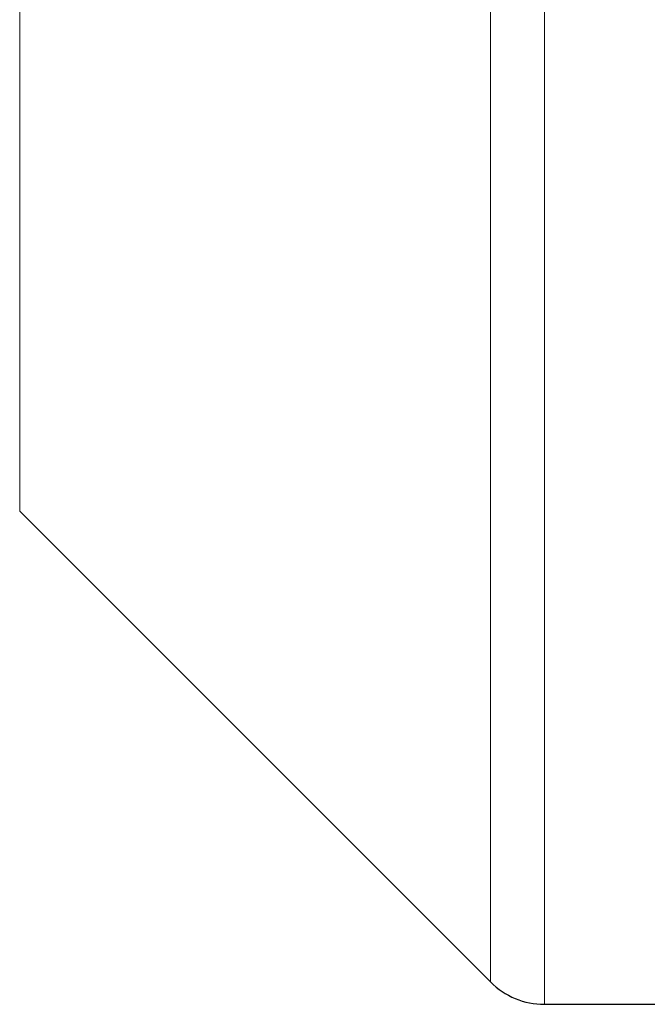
# Model space of a CAD drawing. Header units: millimetres. Extents: x 8 to 945, y 12 to 444.
# Tile 3 of 39: x 209 to 234, y 367 to 405. Entities that reach past the tile are written whole.
import ezdxf

# ---------------------------------------------------------------- set-up
doc = ezdxf.new("R2010")
doc.units = ezdxf.units.MM

msp = doc.modelspace()

# ---------------------------------------------------------------- linework, layer by layer
at = {"color": 252, "linetype": 'Continuous', "lineweight": 0}
for p, q in [((230.14, 366.5), (230.14, 433.061)), ((228.019, 367.379), (228.019, 432.269)), ((209.484, 415.555), (209.484, 385.914))]:
    msp.add_line(p, q, dxfattribs=at)
at = {"color": 7, "linetype": 'Continuous', "lineweight": 30}
for p, q in [((209.484, 385.914), (228.019, 367.379)), ((230.14, 366.5), (234.898, 366.5))]:
    msp.add_line(p, q, dxfattribs=at)
msp.add_arc((230.14, 369.5), 3, 225, 270, dxfattribs=at)

doc.saveas('drawing.dxf')
